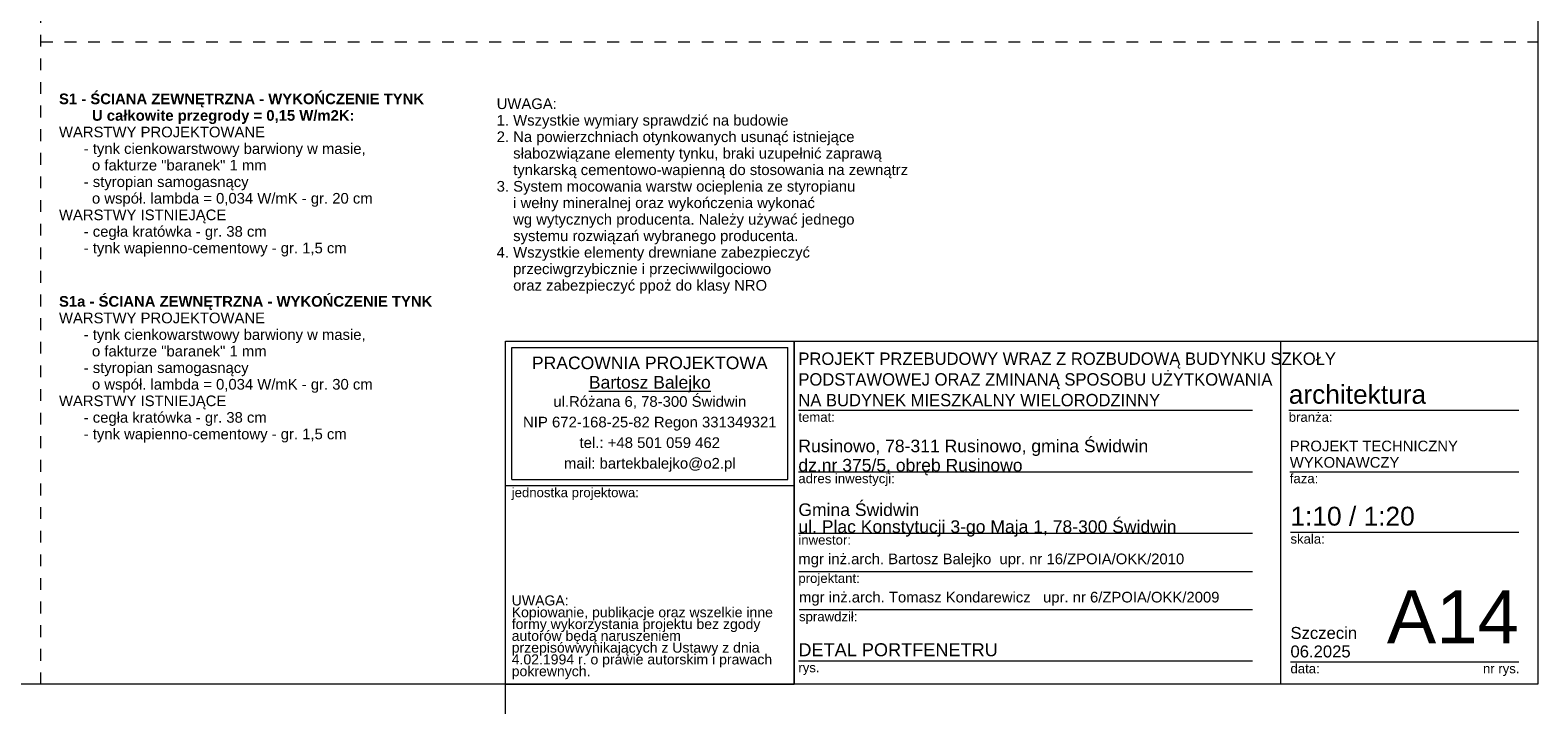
# Model space of a CAD drawing. Extents: x -93487 to -89412, y 100871 to 103816.
# Tile 9 of 15: x -91967 to -89412, y 100871 to 102029. Entities that reach past the tile are written whole.
import ezdxf

# ---------------------------------------------------------------- set-up
doc = ezdxf.new("R2010")
doc.units = 0
doc.header["$MEASUREMENT"] = 0
doc.linetypes.add('Przerywana', pattern=[40, 20, -20])
for name, color, linetype, lineweight in [('Arch opisy_Nr_Pióra__1', 7, 'Continuous', 25), ('ARCH TABELA_Nr_Pióra__1', 7, 'Continuous', 25), ('ARCH TABELA_Nr_Pióra__21', 7, 'Continuous', 13), ('ARCH TABELA_Nr_Pióra__7', 7, 'Continuous', 13), ('INWENT.ŚCIANY_Nr_Pióra__21', 7, 'Continuous', 13)]:
    doc.layers.add(name, color=color, linetype=linetype, lineweight=lineweight)
doc.styles.add('GENERATED_STYLE_10', font='arial.ttf')
doc.styles.add('GENERATED_STYLE_4', font='txt')
doc.styles.add('GENERATED_STYLE_5', font='arial.ttf')
doc.styles.add('GENERATED_STYLE_7', font='arial.ttf')
doc.styles.add('GENERATED_STYLE_8', font='arial.ttf')
doc.styles.add('GENERATED_STYLE_9', font='arial.ttf')

msp = doc.modelspace()

# ---------------------------------------------------------------- linework, layer by layer
at = {"layer": 'ARCH TABELA_Nr_Pióra__21', "linetype": 'Continuous'}
for p, q in [((-89411.6, 103766.4), (-89411.6, 100921.4)), ((-91161.6, 100921.4), (-91161.6, 101502.5)), ((-91161.6, 101502.5), (-89411.6, 101502.5)), ((-91161.6, 101502.5), (-90672.3, 101502.5)), ((-91151, 101268.5), (-91151, 101491.9)), ((-91151, 101491.9), (-90682.9, 101491.9)), ((-90682.9, 101268.5), (-90682.9, 101491.9)), ((-90672.3, 101257.8), (-90672.3, 101502.5)), ((-90672.3, 101502.5), (-90672.3, 100921.4)), ((-89847.8, 101502.5), (-89847.8, 100921.4)), ((-89411.6, 101502.5), (-89411.6, 100921.4)), ((-90672.3, 100921.4), (-90672.3, 101462.5)), ((-90665.1, 101385.5), (-89895.1, 101385.5)), ((-89833.9, 101385.5), (-89444, 101385.5)), ((-90665.1, 101281.5), (-89895.1, 101281.5)), ((-89832.1, 101281.5), (-89444, 101281.5)), ((-91161.6, 101257.8), (-90672.3, 101257.8)), ((-91151, 101268.5), (-90682.9, 101268.5)), ((-89831, 101179.2), (-89444, 101179.2)), ((-90665.1, 101177.5), (-89895.1, 101177.5)), ((-90665.1, 101112.7), (-89895.1, 101112.7)), ((-90664, 101047.8), (-89895.1, 101047.8)), ((-90665.1, 100961.4), (-89895.1, 100961.4)), ((-89831, 100959.6), (-89602.8, 100959.6)), ((-89602.8, 100959.6), (-89444, 100959.6)), ((-89411.6, 100921.4), (-93486.6, 100921.4)), ((-91161.6, 100871.4), (-91161.6, 100921.4)), ((-91161.6, 100921.4), (-90672.3, 100921.4)), ((-89411.6, 100921.4), (-90672.3, 100921.4))]:
    msp.add_line(p, q, dxfattribs=at)
at = {"layer": 'INWENT.ŚCIANY_Nr_Pióra__21', "linetype": 'Przerywana'}
for p, q in [((-91949, 100921.4), (-91949, 103766.4)), ((-91949, 102009.3), (-89411.6, 102009.3))]:
    msp.add_line(p, q, dxfattribs=at)

# ---------------------------------------------------------------- texts
at = {"layer": 'Arch opisy_Nr_Pióra__1', "linetype": 'Continuous', "char_height": 18}
for s, insert, width, attachment_point, line_spacing_factor, style in [('\\A1;{\\fArial|b1|i0|c0|p38;S1 - ŚCIANA ZEWNĘTRZNA - WYKOŃCZENIE TYNK \\P        U całkowite przegrody = 0,15 W/m2K:\\P\\fArial|b0|i0|c0|p38;WARSTWY PROJEKTOWANE\\P      - tynk cienkowarstwowy barwiony w masie, \\P        o fakturze "baranek" 1 mm \\P      - styropian samogasnący\\P        o współ. lambda = 0,034 W/mK - gr. 20 cm\\PWARSTWY ISTNIEJĄCE\\P      - cegła kratówka - gr. 38 cm\\P      - tynk wapienno-cementowy - gr. 1,5 cm }', (-91918.4, 101921.9), 769.646, 1, 0.935374, 'GENERATED_STYLE_5'), ('{UWAGA:\\P1. Wszystkie wymiary sprawdzić na budowie\\P2. Na powierzchniach otynkowanych usunąć istniejące  \\P    słabozwiązane elementy tynku, braki uzupełnić zaprawą \\P    tynkarską cementowo-wapienną do stosowania na zewnątrz\\P3. System mocowania warstw ocieplenia ze styropianu \\P    i wełny mineralnej oraz wykończenia wykonać \\P    wg wytycznych producenta. Należy używać jednego \\P    systemu rozwiązań wybranego producenta.\\P4. Wszystkie elementy drewniane zabezpieczyć\\P    przeciwgrzybicznie i przeciwwilgociowo\\P    oraz zabezpieczyć ppoż do klasy NRO}', (-91176.5, 101582.7), 768.505, 7, 0.931645, 'GENERATED_STYLE_7'), ('\\A1;{\\fArial|b1|i0|c0|p38;S1a - ŚCIANA ZEWNĘTRZNA - WYKOŃCZENIE TYNK \\P\\fArial|b0|i0|c0|p38;WARSTWY PROJEKTOWANE\\P      - tynk cienkowarstwowy barwiony w masie, \\P        o fakturze "baranek" 1 mm \\P      - styropian samogasnący\\P        o współ. lambda = 0,034 W/mK - gr. 30 cm\\PWARSTWY ISTNIEJĄCE\\P      - cegła kratówka - gr. 38 cm\\P      - tynk wapienno-cementowy - gr. 1,5 cm }', (-91918.4, 101578.9), 769.646, 1, 0.93556, 'GENERATED_STYLE_5')]:
    msp.add_mtext(s, dxfattribs=dict(at, insert=insert, width=width, attachment_point=attachment_point, line_spacing_factor=line_spacing_factor, style=style))
at = {"layer": 'ARCH TABELA_Nr_Pióra__1', "linetype": 'Continuous', "insert": (-90665.1, 101391.9), "char_height": 21, "attachment_point": 7, "line_spacing_factor": 1.001884, "style": 'GENERATED_STYLE_4'}
msp.add_mtext('{\\pt2254.33;PROJEKT PRZEBUDOWY WRAZ Z ROZBUDOWĄ BUDYNKU SZKOŁY \\P\\pt2254.33;PODSTAWOWEJ ORAZ ZMINANĄ SPOSOBU UŻYTKOWANIA \\P\\pt2254.33;NA BUDYNEK MIESZKALNY WIELORODZINNY}', dxfattribs=at)
at = {"layer": 'ARCH TABELA_Nr_Pióra__1', "linetype": 'Continuous', "insert": (-90665.1, 100990.9), "char_height": 22, "attachment_point": 1, "style": 'GENERATED_STYLE_9'}
msp.add_mtext('{DETAL PORTFENETRU}', dxfattribs=at)
at = {"layer": 'ARCH TABELA_Nr_Pióra__21', "linetype": 'Continuous', "insert": (-90665.1, 101171.4), "char_height": 21.277, "attachment_point": 7, "line_spacing_factor": 0.807442, "style": 'GENERATED_STYLE_8'}
msp.add_mtext('{Gmina Świdwin\\Pul. Plac Konstytucji 3-go Maja 1, 78-300 Świdwin}', dxfattribs=at)
at = {"layer": 'ARCH TABELA_Nr_Pióra__7', "linetype": 'Continuous'}
for s, insert, char_height, attachment_point, line_spacing_factor, style in [('{PRACOWNIA PROJEKTOWA\\P\\LBartosz Balejko}', (-90917, 101476.4), 21.277, 2, 0.926719, 'GENERATED_STYLE_10'), ('{Rusinowo, 78-311 Rusinowo, gmina Świdwin \\Pdz.nr 375/5, obręb Rusinowo}', (-90665.1, 101275.4), 21.277, 7, 0.918867, 'GENERATED_STYLE_8'), ('{PROJEKT TECHNICZNY\\PWYKONAWCZY}', (-89832.1, 101334), 18, 1, 0.923713, 'GENERATED_STYLE_8'), ('{Szczecin\\P06.2025}', (-89831, 101018.5), 20.21, 1, 0.930826, 'GENERATED_STYLE_8')]:
    msp.add_mtext(s, dxfattribs=dict(at, insert=insert, char_height=char_height, attachment_point=attachment_point, line_spacing_factor=line_spacing_factor, style=style))
at = {"layer": 'ARCH TABELA_Nr_Pióra__7', "linetype": 'Continuous', "style": 'GENERATED_STYLE_8'}
for s, insert, char_height, width, attachment_point, line_spacing_factor in [('{ul.Różana 6, 78-300 Świdwin\\PNIP 672-168-25-82 Regon 331349321\\Ptel.: +48 501 059 462\\Pmail: bartekbalejko@o2.pl}', (-90917, 101409.4), 18.085, 468.085, 2, 1.156383), ('{UWAGA:\\PKopiowanie, publikacje oraz wszelkie inne formy wykorzystania projektu bez zgody autorów będą naruszeniem przepisówwynikających z Ustawy z dnia 4.02.1994 r. o prawie autorskim i prawach pokrewnych.}', (-91151, 101071.9), 17.0213, 448.341, 1, 0.703415)]:
    msp.add_mtext(s, dxfattribs=dict(at, insert=insert, char_height=char_height, width=width, attachment_point=attachment_point, line_spacing_factor=line_spacing_factor))
for s, insert, char_height, attachment_point in [('{architektura}', (-89833.9, 101428.4), 31.916, 1), ('{branża:}', (-89833.9, 101381.9), 15.96, 1), ('{temat:}', (-90665.1, 101381.9), 15.96, 1), ('{jednostka projektowa:}', (-91151, 101254.2), 15.958, 1), ('{adres inwestycji:}', (-90665.1, 101277.9), 15.958, 1), ('{faza:}', (-89832.1, 101277.9), 15.96, 1), ('{1:10 / 1:20}', (-89831, 101222.1), 31.916, 1), ('{inwestor:}', (-90665.1, 101173.9), 15.958, 1), ('{skala:}', (-89831, 101175.6), 15.96, 1), ('{mgr inż.arch. Bartosz Balejko  upr. nr 16/ZPOIA/OKK/2010}', (-90665.1, 101142.8), 18, 1), ('{projektant:}', (-90665.1, 101109), 15.958, 1), ('{mgr inż.arch. Tomasz Kondarewicz   upr. nr 6/ZPOIA/OKK/2009}', (-90664, 101078), 18, 1), ('{A14}', (-89444, 101080.5), 90, 3), ('{sprawdził:}', (-90664, 101044.1), 15.958, 1), ('{rys.}', (-90665.1, 100957.7), 15.96, 1), ('{data:}', (-89831, 100956), 15.96, 1), ('{nr rys.}', (-89504.7, 100956), 15.96, 1)]:
    msp.add_mtext(s, dxfattribs=dict(at, insert=insert, char_height=char_height, attachment_point=attachment_point))

doc.saveas('drawing.dxf')
